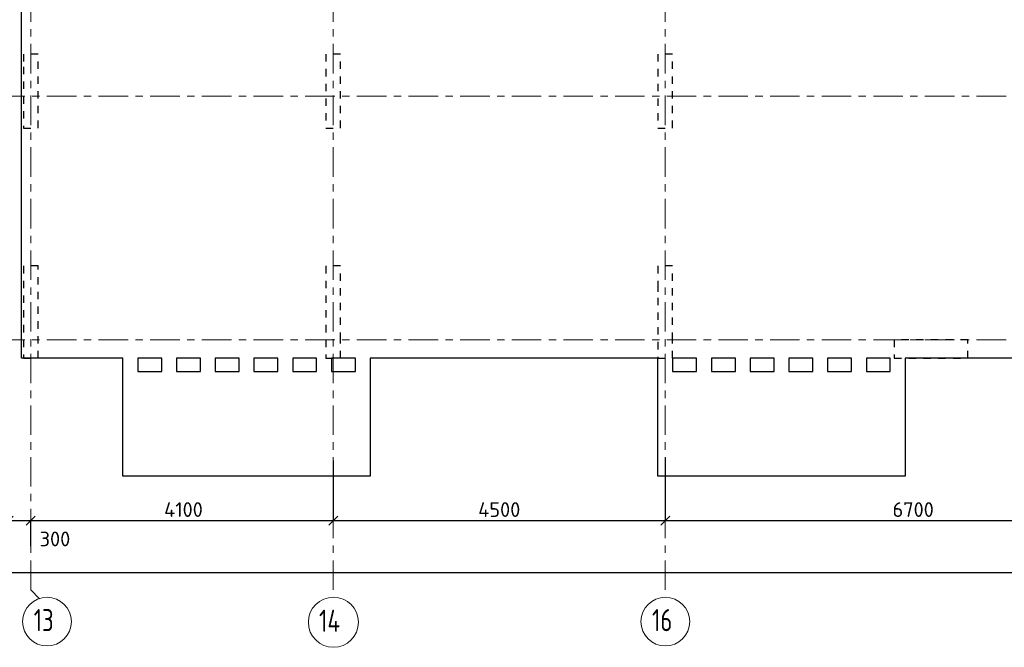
# Model space of a CAD drawing. Header units: metres. Extents: x -38 to 97, y -15 to 21.
# Tile 6 of 225: x 33 to 46, y -4 to 4. Entities that reach past the tile are written whole.
import ezdxf

# ---------------------------------------------------------------- set-up
doc = ezdxf.new("R2010")
doc.units = ezdxf.units.M
doc.header["$PDMODE"] = 65
for name, pattern in [('______11', [0.5, 0.4, -0.05, 0, -0.05]), ('______2', [0.0405, 0.03, -0.0105]), ('______5', [1.1, 0.8, -0.1, 0.1, -0.1])]:
    doc.linetypes.add(name, pattern=pattern)
for name, color, linetype, lineweight in [('XR$2$Осевая линия (1)', 7, '______5', 13), ('XR$2$Размерная линия (1)', 7, 'Continuous', 13), ('XR$5$Перекрытие (1)', 7, 'Continuous', 35)]:
    doc.layers.add(name, color=color, linetype=linetype, lineweight=lineweight)
doc.layers.add('XR$7$Стена_ бетон несущ.', color=7, linetype='Continuous', lineweight=70, true_color=0xb4b496)
doc.styles.add('ISOCPEUR', font='txt')
doc.dimstyles.new('DIMSTYLE_3', dxfattribs={"dimtxt": 0.2, "dimasz": 0.2, "dimexe": 0, "dimexo": 0, "dimgap": 0.1, "dimtad": 2, "dimdec": 0, "dimlfac": 1000, "dimrnd": 5, "dimzin": 12, "dimdsep": 46, "dimtxsty": 'ISOCPEUR', "dimblk1": 'ALL_ML_STRICH', "dimblk2": 'ALL_ML_STRICH', "dimsah": 1, "dimcen": 0, "dimclrd": 7, "dimclre": 256, "dimclrt": 7, "dimadec": 0, "dimazin": 0, "dimtfac": 1, "dimtdec": 0, "dimtix": 1, "dimtmove": 2, "dimatfit": 3, "dimfxl": 0, "dimtzin": 0, "dimlwd": 0, "dimlwe": -3, "dimarcsym": 0})
doc.dimstyles.new('DIMSTYLE_4', dxfattribs={"dimtxt": 0.2, "dimasz": 0.2, "dimexe": 0, "dimexo": 0, "dimgap": 0.1, "dimtad": 0, "dimdec": 0, "dimlfac": 1000, "dimrnd": 5, "dimzin": 12, "dimdsep": 46, "dimtxsty": 'ISOCPEUR', "dimblk1": 'ALL_ML_STRICH', "dimblk2": 'ALL_ML_STRICH', "dimsah": 1, "dimcen": 0, "dimclrd": 7, "dimclre": 256, "dimclrt": 7, "dimadec": 0, "dimazin": 0, "dimtfac": 1, "dimtdec": 0, "dimtix": 1, "dimtmove": 2, "dimatfit": 3, "dimfxl": 0, "dimtvp": 1.2, "dimtzin": 0, "dimlwd": 0, "dimlwe": -3, "dimarcsym": 0})

# ---------------------------------------------------------------- blocks, each defined once
blk = doc.blocks.new('ALL_ML_STRICH')
at = {"color": 0, "linetype": 'ByBlock', "lineweight": -2}
for p, q in [((-1, 0), (0.5, 0)), ((-0.3, -0.3), (0.3, 0.3)), ((0, -0.5), (0, 0.5))]:
    blk.add_line(p, q, dxfattribs=at)
blk = doc.blocks.new('*D12')
at = {"layer": 'DEFPOINTS', "color": 7, "linetype": 'Continuous', "lineweight": 13, "transparency": 33554687}
for p in [(0.5, -3.103), (0.5, -3.156), (61.6, -3.14)]:
    blk.add_point(p, dxfattribs=at)
at = {"layer": 'XR$2$Размерная линия (1)', "color": 9, "linetype": 'Continuous', "lineweight": -2, "true_color": 0xc7c7c7, "transparency": 33554687}
for p, q in [((0.5, -3.123), (0.5, -3.156)), ((61.6, -3.156), (61.6, -3.156))]:
    blk.add_line(p, q, dxfattribs=at)
at = {"layer": 'XR$2$Размерная линия (1)', "color": 7, "linetype": 'Continuous', "lineweight": -2, "transparency": 33554687}
blk.add_line((0.5, -3.156), (61.6, -3.156), dxfattribs=at)
at = {"layer": 'XR$2$Размерная линия (1)', "color": 7, "linetype": 'Continuous', "lineweight": 13, "transparency": 33554687, "xscale": 0.2, "yscale": 0.2, "zscale": 0.2, "rotation": 180}
blk.add_blockref('ALL_ML_STRICH', (0.5, -3.156), dxfattribs=at)
at = {"layer": 'XR$2$Размерная линия (1)', "color": 7, "linetype": 'Continuous', "lineweight": 13, "transparency": 33554687, "xscale": 0.2, "yscale": 0.2, "zscale": 0.2}
blk.add_blockref('ALL_ML_STRICH', (61.6, -3.156), dxfattribs=at)
at = {"layer": 'XR$2$Размерная линия (1)', "color": 7, "linetype": 'Continuous', "lineweight": 13, "transparency": 33554687, "insert": (31.1, -3.006), "char_height": 0.2, "width": 1, "attachment_point": 5, "style": 'ISOCPEUR'}
blk.add_mtext('\\A1;{61100}', dxfattribs=at)
blk = doc.blocks.new('*D20')
at = {"layer": 'DEFPOINTS', "color": 7, "linetype": 'Continuous', "lineweight": 13, "transparency": 33554687}
for p in [(32.55, -2.452), (32.55, -2.802), (32.85, -2.818)]:
    blk.add_point(p, dxfattribs=at)
at = {"layer": 'XR$2$Размерная линия (1)', "color": 9, "linetype": 'Continuous', "lineweight": -2, "true_color": 0xc7c7c7, "transparency": 33554687}
for p, q in [((32.55, -2.782), (32.55, -2.452)), ((32.85, -2.798), (32.85, -2.452))]:
    blk.add_line(p, q, dxfattribs=at)
at = {"layer": 'XR$2$Размерная линия (1)', "color": 7, "linetype": 'Continuous', "lineweight": -2, "transparency": 33554687}
blk.add_line((32.55, -2.452), (32.85, -2.452), dxfattribs=at)
at = {"layer": 'XR$2$Размерная линия (1)', "color": 7, "linetype": 'Continuous', "lineweight": 13, "transparency": 33554687, "xscale": 0.2, "yscale": 0.2, "zscale": 0.2, "rotation": 180}
blk.add_blockref('ALL_ML_STRICH', (32.55, -2.452), dxfattribs=at)
at = {"layer": 'XR$2$Размерная линия (1)', "color": 7, "linetype": 'Continuous', "lineweight": 13, "transparency": 33554687, "xscale": 0.2, "yscale": 0.2, "zscale": 0.2}
blk.add_blockref('ALL_ML_STRICH', (32.85, -2.452), dxfattribs=at)
at = {"layer": 'XR$2$Размерная линия (1)', "color": 7, "linetype": 'Continuous', "lineweight": 13, "transparency": 33554687, "insert": (33.178, -2.7), "char_height": 0.2, "width": 0.6, "attachment_point": 5, "style": 'ISOCPEUR'}
blk.add_mtext('\\A1;{300}', dxfattribs=at)
blk = doc.blocks.new('*D21')
at = {"layer": 'DEFPOINTS', "color": 7, "linetype": 'Continuous', "lineweight": 13, "transparency": 33554687}
for p in [(36.95, -1.617), (32.85, -2.452), (32.85, -2.818)]:
    blk.add_point(p, dxfattribs=at)
at = {"layer": 'XR$2$Размерная линия (1)', "color": 9, "linetype": 'Continuous', "lineweight": -2, "true_color": 0xc7c7c7, "transparency": 33554687}
for p, q in [((36.95, -1.637), (36.95, -2.452)), ((32.85, -2.798), (32.85, -2.452))]:
    blk.add_line(p, q, dxfattribs=at)
at = {"layer": 'XR$2$Размерная линия (1)', "color": 7, "linetype": 'Continuous', "lineweight": -2, "transparency": 33554687}
blk.add_line((32.85, -2.452), (36.95, -2.452), dxfattribs=at)
at = {"layer": 'XR$2$Размерная линия (1)', "color": 7, "linetype": 'Continuous', "lineweight": 13, "transparency": 33554687, "xscale": 0.2, "yscale": 0.2, "zscale": 0.2, "rotation": 180}
blk.add_blockref('ALL_ML_STRICH', (32.85, -2.452), dxfattribs=at)
at = {"layer": 'XR$2$Размерная линия (1)', "color": 7, "linetype": 'Continuous', "lineweight": 13, "transparency": 33554687, "xscale": 0.2, "yscale": 0.2, "zscale": 0.2}
blk.add_blockref('ALL_ML_STRICH', (36.95, -2.452), dxfattribs=at)
at = {"layer": 'XR$2$Размерная линия (1)', "color": 7, "linetype": 'Continuous', "lineweight": 13, "transparency": 33554687, "insert": (34.92, -2.302), "char_height": 0.2, "width": 0.8, "attachment_point": 5, "style": 'ISOCPEUR'}
blk.add_mtext('\\A1;{4100}', dxfattribs=at)
blk = doc.blocks.new('*D22')
at = {"layer": 'DEFPOINTS', "color": 7, "linetype": 'Continuous', "lineweight": 13, "transparency": 33554687}
for p in [(41.45, -1.575), (36.95, -1.617), (36.95, -2.452)]:
    blk.add_point(p, dxfattribs=at)
at = {"layer": 'XR$2$Размерная линия (1)', "color": 9, "linetype": 'Continuous', "lineweight": -2, "true_color": 0xc7c7c7, "transparency": 33554687}
for p, q in [((41.45, -1.595), (41.45, -2.452)), ((36.95, -1.637), (36.95, -2.452))]:
    blk.add_line(p, q, dxfattribs=at)
at = {"layer": 'XR$2$Размерная линия (1)', "color": 7, "linetype": 'Continuous', "lineweight": -2, "transparency": 33554687}
blk.add_line((36.95, -2.452), (41.45, -2.452), dxfattribs=at)
at = {"layer": 'XR$2$Размерная линия (1)', "color": 7, "linetype": 'Continuous', "lineweight": 13, "transparency": 33554687, "xscale": 0.2, "yscale": 0.2, "zscale": 0.2, "rotation": 180}
blk.add_blockref('ALL_ML_STRICH', (36.95, -2.452), dxfattribs=at)
at = {"layer": 'XR$2$Размерная линия (1)', "color": 7, "linetype": 'Continuous', "lineweight": 13, "transparency": 33554687, "xscale": 0.2, "yscale": 0.2, "zscale": 0.2}
blk.add_blockref('ALL_ML_STRICH', (41.45, -2.452), dxfattribs=at)
at = {"layer": 'XR$2$Размерная линия (1)', "color": 7, "linetype": 'Continuous', "lineweight": 13, "transparency": 33554687, "insert": (39.2, -2.302), "char_height": 0.2, "width": 0.8, "attachment_point": 5, "style": 'ISOCPEUR'}
blk.add_mtext('\\A1;{4500}', dxfattribs=at)
blk = doc.blocks.new('*D23')
at = {"layer": 'DEFPOINTS', "color": 7, "linetype": 'Continuous', "lineweight": 13, "transparency": 33554687}
for p in [(41.45, -1.575), (48.15, -1.606), (41.45, -2.452)]:
    blk.add_point(p, dxfattribs=at)
at = {"layer": 'XR$2$Размерная линия (1)', "color": 9, "linetype": 'Continuous', "lineweight": -2, "true_color": 0xc7c7c7, "transparency": 33554687}
for p, q in [((41.45, -1.595), (41.45, -2.452)), ((48.15, -1.626), (48.15, -2.452))]:
    blk.add_line(p, q, dxfattribs=at)
at = {"layer": 'XR$2$Размерная линия (1)', "color": 7, "linetype": 'Continuous', "lineweight": -2, "transparency": 33554687}
blk.add_line((41.45, -2.452), (48.15, -2.452), dxfattribs=at)
at = {"layer": 'XR$2$Размерная линия (1)', "color": 7, "linetype": 'Continuous', "lineweight": 13, "transparency": 33554687, "xscale": 0.2, "yscale": 0.2, "zscale": 0.2, "rotation": 180}
blk.add_blockref('ALL_ML_STRICH', (41.45, -2.452), dxfattribs=at)
at = {"layer": 'XR$2$Размерная линия (1)', "color": 7, "linetype": 'Continuous', "lineweight": 13, "transparency": 33554687, "xscale": 0.2, "yscale": 0.2, "zscale": 0.2}
blk.add_blockref('ALL_ML_STRICH', (48.15, -2.452), dxfattribs=at)
at = {"layer": 'XR$2$Размерная линия (1)', "color": 7, "linetype": 'Continuous', "lineweight": 13, "transparency": 33554687, "insert": (44.81, -2.302), "char_height": 0.2, "width": 0.8, "attachment_point": 5, "style": 'ISOCPEUR'}
blk.add_mtext('\\A1;{6700}', dxfattribs=at)

msp = doc.modelspace()

# ---------------------------------------------------------------- linework, layer by layer
at = {"layer": 'XR$2$Осевая линия (1)', "color": 253, "linetype": '______11', "lineweight": 13, "true_color": 0xa0a0a0, "transparency": 33554687}
for p, q in [((32.85, -3.39), (32.85, 19.78)), ((36.95, -3.39), (36.95, 8.76)), ((41.45, -3.39), (41.45, 8.13)), ((-2.63, 3.3), (62.6, 3.3)), ((-2.63, 0), (62.6, 0)), ((32.85, -3.39), (32.9702, -3.5102))]:
    msp.add_line(p, q, dxfattribs=at)
at = {"layer": 'XR$2$Осевая линия (1)', "color": 7, "linetype": 'Continuous', "lineweight": 13, "transparency": 33554687}
for centre, radius in [((33.0704, -3.8199), 0.3304), ((36.9521, -3.8291), 0.3396), ((41.4504, -3.8199), 0.3304)]:
    msp.add_circle(centre, radius, dxfattribs=at)
at = {"layer": 'XR$5$Перекрытие (1)', "color": 7, "linetype": 'Continuous', "lineweight": 25, "transparency": 33554687}
for p, q in [((32.725, -0.2498), (32.725, 16.6502)), ((34.1, -0.2498), (32.725, -0.2498)), ((34.1, -0.4298), (34.1, -0.2498)), ((34.3, -0.2498), (34.3, -0.4298)), ((34.625, -0.2498), (34.3, -0.2498)), ((34.625, -0.4298), (34.625, -0.2498)), ((34.825, -0.2498), (34.825, -0.4298)), ((35.15, -0.2498), (34.825, -0.2498)), ((35.15, -0.4298), (35.15, -0.2498)), ((35.675, -0.2498), (35.35, -0.2498)), ((35.35, -0.2498), (35.35, -0.4298)), ((35.675, -0.4298), (35.675, -0.2498)), ((36.2, -0.2498), (35.875, -0.2498)), ((35.875, -0.2498), (35.875, -0.4298)), ((36.2, -0.4298), (36.2, -0.2498)), ((36.725, -0.2498), (36.4, -0.2498)), ((36.4, -0.2498), (36.4, -0.4298)), ((36.725, -0.4298), (36.725, -0.2498)), ((36.925, -0.2498), (36.925, -0.4298)), ((37.25, -0.2498), (36.925, -0.2498)), ((37.25, -0.4298), (37.25, -0.2498)), ((41.35, -0.2498), (37.45, -0.2498)), ((37.45, -0.2498), (37.45, -0.4298)), ((41.35, -0.4298), (41.35, -0.2498)), ((41.55, -0.2498), (41.55, -0.4298)), ((41.875, -0.2498), (41.55, -0.2498)), ((41.875, -0.4298), (41.875, -0.2498)), ((42.4, -0.2498), (42.075, -0.2498)), ((42.075, -0.2498), (42.075, -0.4298)), ((42.4, -0.4298), (42.4, -0.2498)), ((42.925, -0.2498), (42.6, -0.2498)), ((42.6, -0.2498), (42.6, -0.4298)), ((42.925, -0.4298), (42.925, -0.2498)), ((43.125, -0.2498), (43.125, -0.4298)), ((43.45, -0.2498), (43.125, -0.2498)), ((43.45, -0.4298), (43.45, -0.2498)), ((43.65, -0.2498), (43.65, -0.4298)), ((43.975, -0.2498), (43.65, -0.2498)), ((43.975, -0.4298), (43.975, -0.2498)), ((44.175, -0.2498), (44.175, -0.4298)), ((44.5, -0.2498), (44.175, -0.2498)), ((44.5, -0.4298), (44.5, -0.2498)), ((48.05, -0.2498), (44.7, -0.2498)), ((44.7, -0.2498), (44.7, -0.4298)), ((34.1, -1.8498), (34.1, -0.4298)), ((34.3, -0.4298), (34.625, -0.4298)), ((34.825, -0.4298), (35.15, -0.4298)), ((35.35, -0.4298), (35.675, -0.4298)), ((35.875, -0.4298), (36.2, -0.4298)), ((36.4, -0.4298), (36.725, -0.4298)), ((36.925, -0.4298), (37.25, -0.4298)), ((37.45, -0.4298), (37.45, -1.8498)), ((41.35, -1.8498), (41.35, -0.4298)), ((41.55, -0.4298), (41.875, -0.4298)), ((42.075, -0.4298), (42.4, -0.4298)), ((42.6, -0.4298), (42.925, -0.4298)), ((43.125, -0.4298), (43.45, -0.4298)), ((43.65, -0.4298), (43.975, -0.4298)), ((44.175, -0.4298), (44.5, -0.4298)), ((44.7, -0.4298), (44.7, -1.8498)), ((37.45, -1.8498), (34.1, -1.8498)), ((44.7, -1.8498), (41.35, -1.8498))]:
    msp.add_line(p, q, dxfattribs=at)
at = {"layer": 'XR$7$Стена_ бетон несущ.', "color": 253, "linetype": '______2', "lineweight": -3, "true_color": 0xa0a0a0, "transparency": 33554687}
for p, q in [((32.95, 3.87), (32.75, 3.87)), ((32.75, 3.87), (32.75, 3.7)), ((32.95, 2.87), (32.95, 3.87)), ((37.05, 3.87), (36.85, 3.87)), ((36.85, 3.87), (36.85, 2.87)), ((37.05, 2.87), (37.05, 3.87)), ((41.55, 3.87), (41.35, 3.87)), ((41.35, 3.87), (41.35, 2.87)), ((41.55, 2.87), (41.55, 3.87)), ((32.75, 3.7), (32.75, 3.7)), ((32.75, 3.7), (32.75, 2.87)), ((32.75, 2.87), (32.95, 2.87)), ((36.85, 2.87), (37.05, 2.87)), ((41.35, 2.87), (41.55, 2.87)), ((32.95, 1), (32.75, 1)), ((32.75, 1), (32.75, -0.25)), ((32.95, -0.25), (32.95, 1)), ((37.05, 1), (36.85, 1)), ((36.85, 1), (36.85, 0)), ((37.05, 0), (37.05, 1)), ((41.55, 1), (41.35, 1)), ((41.35, 1), (41.35, 0.75)), ((41.55, 0), (41.55, 1)), ((41.35, 0.75), (41.35, 0.57)), ((41.35, 0.57), (41.35, -0.25)), ((36.85, 0), (36.85, -0.25)), ((37.05, -0.25), (37.05, 0)), ((41.55, -0.25), (41.55, 0)), ((45.55, 0), (44.55, 0)), ((44.55, 0), (44.55, -0.25)), ((45.55, -0.25), (45.55, 0)), ((32.75, -0.25), (32.95, -0.25)), ((36.85, -0.25), (37.05, -0.25)), ((41.35, -0.25), (41.55, -0.25)), ((44.55, -0.25), (45.55, -0.25))]:
    msp.add_line(p, q, dxfattribs=at)

# ---------------------------------------------------------------- texts
at = {"layer": 'XR$2$Осевая линия (1)', "color": 7, "linetype": 'Continuous', "lineweight": 13, "transparency": 33554687, "char_height": 0.3, "attachment_point": 7, "style": 'ISOCPEUR'}
for s, insert, width in [('\\W0.75;13', (32.8904, -3.9504), 0.472281), ('\\W0.76;14', (36.7571, -3.9596), 0.504562), ('\\W0.75;16', (41.2704, -3.9504), 0.472281)]:
    msp.add_mtext(s, dxfattribs=dict(at, insert=insert, width=width))

# ---------------------------------------------------------------- dimensions: what is measured, and where the dimension line sits
at = {"layer": 'XR$2$Размерная линия (1)', "color": 7, "linetype": 'Continuous', "lineweight": 13, "transparency": 33554687}
for base, p1, p2, dimstyle, picture, middle in [((41.45, -2.452), (36.95, -1.6372), (41.45, -1.5948), 'DIMSTYLE_3', '*D22', (39.2, -2.302)), ((48.15, -2.452), (41.45, -1.5948), (48.15, -1.6259), 'DIMSTYLE_3', '*D23', (44.81, -2.302)), ((36.95, -2.452), (32.85, -2.7982), (36.95, -1.6372), 'DIMSTYLE_3', '*D21', (34.92, -2.302)), ((32.85, -2.452), (32.55, -2.7816), (32.85, -2.7982), 'DIMSTYLE_4', '*D20', (33.1784, -2.6996)), ((61.6, -3.1563), (0.5, -3.1233), (61.6, -3.1563), 'DIMSTYLE_3', '*D12', (31.1, -3.0063))]:
    dim = msp.add_linear_dim(base=base, p1=p1, p2=p2, dimstyle=dimstyle, override={"dimpost": '<>', "dimclrd": 7, "dimclre": 9, "dimclrt": 7, "dimlwd": 0, "dimlwe": 65533}, dxfattribs=at)
    dim.commit()
    dim.dimension.update_dxf_attribs({"geometry": picture, "text_midpoint": middle, "dimtype": 160})

doc.saveas('drawing.dxf')
